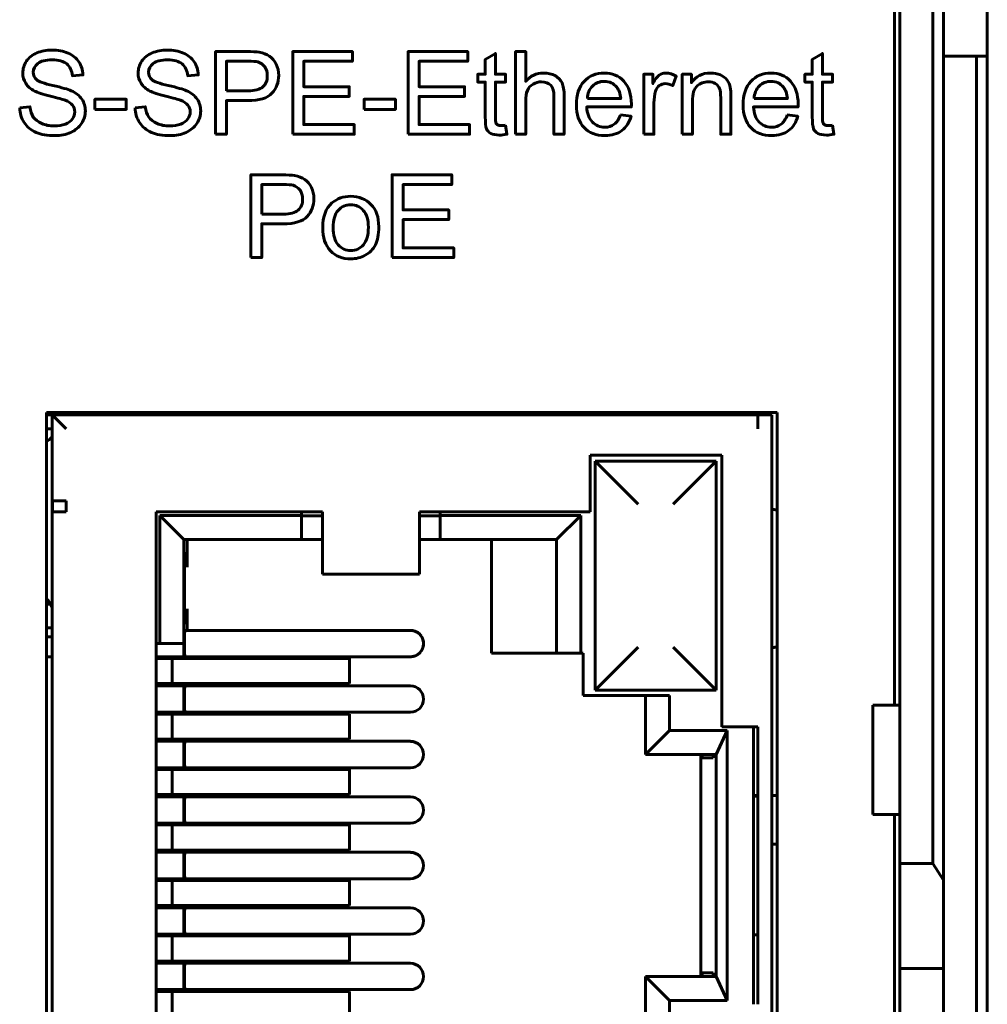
# Model space of a CAD drawing. Header units: millimetres. Extents: x -14 to 16, y -52 to 56.
# Tile 7 of 9: x -2 to 16, y 11 to 29. Entities that reach past the tile are written whole.
import ezdxf

# ---------------------------------------------------------------- set-up
doc = ezdxf.new("R2010")
doc.units = ezdxf.units.MM
doc.linetypes.add('K5LT_BASIC', pattern=[0])

msp = doc.modelspace()

# ---------------------------------------------------------------- linework, layer by layer
at = {"color": 150, "linetype": 'K5LT_BASIC', "lineweight": 60, "true_color": 0x0080ff}
for p, q in [((13.81, 16.453), (13.81, 38.853)), ((13.91, 16.453), (13.91, 33.774)), ((14.51, 33.774), (14.51, 13.553)), ((14.71, 13.245), (14.71, 33.518)), ((15.51, 28.334), (15.51, 33.454)), ((14.71, 28.334), (15.31, 28.334)), ((15.31, 28.334), (15.31, -24.227)), ((15.51, 28.334), (15.31, 28.334)), ((15.51, 28.334), (15.51, -24.227)), ((-1.726, 21.811), (-1.726, 5.101)), ((11.657, 21.811), (-1.726, 21.811)), ((-1.622, 21.769), (-1.726, 21.769)), ((-1.622, 21.515), (-1.622, 21.769)), ((-1.622, 21.769), (11.304, 21.769)), ((-1.622, 21.769), (-1.368, 21.515)), ((11.304, 21.515), (11.304, 21.769)), ((11.307, 21.515), (11.307, 21.769)), ((11.307, 21.769), (11.561, 21.769)), ((11.561, 21.769), (11.561, 5.259)), ((11.657, 5.101), (11.657, 21.811)), ((-1.726, 21.515), (-1.622, 21.515)), ((-1.622, 19.991), (-1.622, 21.515)), ((11.307, 21.515), (11.304, 21.515)), ((8.233, 21.033), (8.233, 19.991)), ((10.646, 21.033), (8.233, 21.033)), ((8.327, 20.922), (8.327, 16.725)), ((9.115, 20.134), (8.327, 20.922)), ((10.54, 20.922), (8.327, 20.922)), ((10.54, 20.922), (9.752, 20.134)), ((10.54, 16.725), (10.54, 20.922)), ((10.646, 16.054), (10.646, 21.033)), ((-1.368, 20.195), (-1.617, 20.195)), ((-1.617, 20.195), (-1.617, 19.991)), ((-1.368, 19.991), (-1.368, 20.195)), ((-1.622, 7.037), (-1.622, 19.991)), ((-1.617, 19.991), (-1.368, 19.991)), ((3.331, 19.991), (0.283, 19.991)), ((0.283, 19.991), (0.283, 7.037)), ((0.347, 19.925), (0.347, 17.58)), ((0.347, 19.925), (0.787, 19.485)), ((2.946, 19.925), (0.347, 19.925)), ((2.946, 19.925), (2.946, 19.991)), ((2.946, 19.485), (2.946, 19.925)), ((2.946, 19.917), (3.331, 19.917)), ((3.331, 19.737), (3.331, 19.991)), ((5.109, 19.991), (5.109, 19.737)), ((8.233, 19.991), (5.109, 19.991)), ((5.109, 19.917), (5.486, 19.917)), ((5.486, 19.991), (5.486, 19.925)), ((5.486, 19.925), (5.486, 19.485)), ((8.06, 19.925), (5.486, 19.925)), ((8.06, 19.925), (7.62, 19.485)), ((8.06, 17.403), (8.06, 19.925)), ((3.331, 19.485), (3.331, 19.737)), ((5.109, 19.737), (5.109, 19.485)), ((0.787, 19.485), (0.787, 17.58)), ((2.946, 19.485), (0.787, 19.485)), ((0.849, 19.485), (0.849, 18.977)), ((2.946, 19.485), (3.331, 19.485)), ((3.331, 18.85), (3.331, 19.485)), ((5.109, 19.485), (5.486, 19.485)), ((5.109, 19.485), (5.109, 18.85)), ((7.62, 19.485), (5.486, 19.485)), ((6.426, 19.485), (6.426, 17.403)), ((7.62, 17.403), (7.62, 19.485)), ((0.841, 19.231), (0.81, 19.231)), ((0.801, 18.977), (0.801, 18.215)), ((3.331, 18.85), (5.109, 18.85)), ((-1.726, 18.299), (-1.648, 18.299)), ((0.849, 18.215), (0.849, 17.822)), ((-1.726, 17.869), (-1.622, 17.869)), ((0.81, 17.961), (0.841, 17.961)), ((-1.622, 17.703), (-1.726, 17.703)), ((4.928, 17.822), (0.81, 17.822)), ((4.94, 17.822), (4.928, 17.822)), ((0.283, 17.58), (0.347, 17.58)), ((0.787, 17.58), (0.347, 17.58)), ((0.787, 17.579), (0.787, 17.58)), ((0.787, 17.457), (0.787, 17.579)), ((8.327, 16.725), (9.115, 17.513)), ((10.54, 16.725), (9.752, 17.513)), ((-1.726, 17.339), (-1.622, 17.339)), ((0.787, 17.339), (0.283, 17.339)), ((0.362, 17.339), (0.362, 17.306)), ((0.4, 17.306), (0.4, 17.339)), ((0.787, 17.339), (0.787, 17.457)), ((0.787, 17.306), (0.787, 17.339)), ((0.81, 17.339), (4.928, 17.339)), ((0.849, 17.339), (0.849, 17.306)), ((4.928, 17.339), (4.94, 17.339)), ((6.426, 17.403), (7.239, 17.403)), ((7.239, 17.403), (7.62, 17.403)), ((7.62, 17.403), (8.06, 17.403)), ((8.06, 17.403), (8.103, 17.403)), ((8.103, 17.403), (8.103, 16.628)), ((0.283, 17.306), (0.577, 17.306)), ((0.577, 17.306), (3.827, 17.306)), ((0.577, 16.846), (0.577, 17.306)), ((3.827, 16.846), (3.827, 17.306)), ((0.577, 16.846), (0.283, 16.846)), ((0.787, 16.806), (0.283, 16.806)), ((0.362, 16.846), (0.362, 16.806)), ((0.4, 16.806), (0.4, 16.846)), ((3.827, 16.846), (0.577, 16.846)), ((0.787, 16.806), (0.787, 16.846)), ((0.787, 16.806), (0.787, 16.688)), ((4.928, 16.806), (0.81, 16.806)), ((0.849, 16.846), (0.849, 16.806)), ((4.94, 16.806), (4.928, 16.806)), ((0.787, 16.688), (0.787, 16.565)), ((9.686, 16.628), (8.103, 16.628)), ((8.327, 16.725), (10.54, 16.725)), ((9.246, 15.548), (9.246, 16.628)), ((9.686, 15.988), (9.686, 16.628)), ((0.787, 16.565), (0.787, 16.563)), ((0.787, 16.563), (0.787, 16.441)), ((0.787, 16.323), (0.787, 16.441)), ((13.41, 14.453), (13.41, 16.453)), ((13.91, 16.453), (13.41, 16.453)), ((13.91, 14.453), (13.91, 16.453)), ((0.787, 16.323), (0.283, 16.323)), ((0.283, 16.29), (0.577, 16.29)), ((0.362, 16.323), (0.362, 16.29)), ((0.4, 16.29), (0.4, 16.323)), ((0.577, 15.83), (0.577, 16.29)), ((0.577, 16.29), (3.827, 16.29)), ((0.787, 16.29), (0.787, 16.323)), ((0.81, 16.323), (4.928, 16.323)), ((0.849, 16.323), (0.849, 16.29)), ((3.827, 15.83), (3.827, 16.29)), ((4.928, 16.323), (4.94, 16.323)), ((11.307, 16.054), (10.646, 16.054)), ((11.227, 16.054), (11.227, 10.974)), ((11.307, 10.974), (11.307, 16.054)), ((9.686, 15.988), (9.246, 15.548)), ((10.744, 15.988), (9.686, 15.988)), ((10.744, 15.988), (10.54, 15.548)), ((10.744, 11.044), (10.744, 15.988)), ((0.577, 15.83), (0.283, 15.83)), ((0.787, 15.79), (0.283, 15.79)), ((0.362, 15.83), (0.362, 15.79)), ((0.4, 15.79), (0.4, 15.83)), ((3.827, 15.83), (0.577, 15.83)), ((0.787, 15.79), (0.787, 15.83)), ((0.787, 15.672), (0.787, 15.79)), ((4.928, 15.79), (0.81, 15.79)), ((0.849, 15.83), (0.849, 15.79)), ((4.94, 15.79), (4.928, 15.79)), ((0.787, 15.549), (0.787, 15.672)), ((0.787, 15.547), (0.787, 15.549)), ((0.787, 15.425), (0.787, 15.547)), ((10.54, 15.548), (9.246, 15.548)), ((10.262, 11.484), (10.262, 15.548)), ((10.285, 15.548), (10.285, 15.485)), ((10.487, 15.485), (10.487, 15.548)), ((10.54, 11.484), (10.54, 15.548)), ((0.787, 15.307), (0.787, 15.425)), ((10.487, 15.485), (10.285, 15.485)), ((0.787, 15.307), (0.283, 15.307)), ((0.283, 15.274), (0.577, 15.274)), ((0.362, 15.307), (0.362, 15.274)), ((0.4, 15.274), (0.4, 15.307)), ((0.577, 15.274), (3.827, 15.274)), ((0.577, 14.814), (0.577, 15.274)), ((0.787, 15.274), (0.787, 15.307)), ((0.81, 15.307), (4.928, 15.307)), ((0.849, 15.307), (0.849, 15.274)), ((3.827, 14.814), (3.827, 15.274)), ((4.928, 15.307), (4.94, 15.307)), ((0.577, 14.814), (0.283, 14.814)), ((0.362, 14.814), (0.362, 14.774)), ((0.4, 14.774), (0.4, 14.814)), ((3.827, 14.814), (0.577, 14.814)), ((0.787, 14.774), (0.787, 14.814)), ((0.849, 14.814), (0.849, 14.774)), ((11.227, 14.795), (11.307, 14.795)), ((11.561, 14.799), (11.657, 14.8)), ((0.787, 14.774), (0.283, 14.774)), ((0.787, 14.774), (0.787, 14.656)), ((0.787, 14.656), (0.787, 14.533)), ((4.928, 14.774), (0.81, 14.774)), ((4.94, 14.774), (4.928, 14.774)), ((11.227, 14.784), (11.307, 14.784)), ((0.787, 14.533), (0.787, 14.531)), ((0.787, 14.531), (0.787, 14.409)), ((13.41, 14.453), (13.91, 14.453)), ((13.81, -10.347), (13.81, 14.453)), ((13.91, 13.553), (13.91, 14.453)), ((0.787, 14.291), (0.283, 14.291)), ((0.283, 14.258), (0.577, 14.258)), ((0.362, 14.291), (0.362, 14.258)), ((0.4, 14.258), (0.4, 14.291)), ((0.577, 13.798), (0.577, 14.258)), ((0.577, 14.258), (3.827, 14.258)), ((0.787, 14.409), (0.787, 14.291)), ((0.787, 14.258), (0.787, 14.291)), ((0.81, 14.291), (4.928, 14.291)), ((0.849, 14.291), (0.849, 14.258)), ((3.827, 13.798), (3.827, 14.258)), ((4.928, 14.291), (4.94, 14.291)), ((11.561, 13.908), (11.657, 13.909)), ((0.577, 13.798), (0.283, 13.798)), ((0.787, 13.758), (0.283, 13.758)), ((0.362, 13.798), (0.362, 13.758)), ((0.4, 13.758), (0.4, 13.798)), ((3.827, 13.798), (0.577, 13.798)), ((0.787, 13.758), (0.787, 13.798)), ((0.787, 13.64), (0.787, 13.758)), ((4.928, 13.758), (0.81, 13.758)), ((0.849, 13.798), (0.849, 13.758)), ((4.94, 13.758), (4.928, 13.758)), ((0.787, 13.517), (0.787, 13.64)), ((13.91, 13.553), (13.91, 11.629)), ((14.51, 13.553), (13.91, 13.553)), ((14.71, 13.245), (14.51, 13.553)), ((0.787, 13.515), (0.787, 13.517)), ((0.787, 13.393), (0.787, 13.515)), ((0.787, 13.275), (0.787, 13.393)), ((0.283, 13.275), (0.787, 13.275)), ((0.283, 13.242), (0.577, 13.242)), ((0.362, 13.242), (0.362, 13.275)), ((0.4, 13.242), (0.4, 13.275)), ((0.577, 12.782), (0.577, 13.242)), ((0.577, 13.242), (3.827, 13.242)), ((0.787, 13.242), (0.787, 13.275)), ((0.81, 13.275), (4.928, 13.275)), ((0.849, 13.275), (0.849, 13.242)), ((3.827, 12.782), (3.827, 13.242)), ((4.928, 13.275), (4.94, 13.275)), ((14.71, 11.629), (14.71, 13.245)), ((0.577, 12.782), (0.283, 12.782)), ((0.283, 12.742), (0.787, 12.742)), ((0.362, 12.742), (0.362, 12.782)), ((0.4, 12.742), (0.4, 12.782)), ((3.827, 12.782), (0.577, 12.782)), ((0.787, 12.742), (0.787, 12.782)), ((0.787, 12.742), (0.787, 12.624)), ((0.787, 12.624), (0.787, 12.501)), ((4.928, 12.742), (0.81, 12.742)), ((0.849, 12.782), (0.849, 12.742)), ((4.94, 12.742), (4.928, 12.742)), ((0.787, 12.501), (0.787, 12.499)), ((0.787, 12.499), (0.787, 12.377)), ((0.787, 12.377), (0.787, 12.259)), ((0.283, 12.259), (0.787, 12.259)), ((0.283, 12.226), (0.577, 12.226)), ((0.362, 12.226), (0.362, 12.259)), ((0.4, 12.226), (0.4, 12.259)), ((0.577, 12.226), (3.827, 12.226)), ((0.577, 11.766), (0.577, 12.226)), ((0.787, 12.226), (0.787, 12.259)), ((0.81, 12.259), (4.928, 12.259)), ((0.849, 12.259), (0.849, 12.226)), ((3.827, 11.766), (3.827, 12.226)), ((4.928, 12.259), (4.94, 12.259)), ((11.307, 12.244), (11.227, 12.244)), ((0.577, 11.766), (0.283, 11.766)), ((0.283, 11.726), (0.787, 11.726)), ((0.362, 11.726), (0.362, 11.766)), ((0.4, 11.726), (0.4, 11.766)), ((3.827, 11.766), (0.577, 11.766)), ((0.787, 11.726), (0.787, 11.766)), ((0.787, 11.608), (0.787, 11.726)), ((4.928, 11.726), (0.81, 11.726)), ((0.849, 11.766), (0.849, 11.726)), ((4.94, 11.726), (4.928, 11.726)), ((0.787, 11.485), (0.787, 11.608)), ((10.285, 11.548), (10.285, 11.484)), ((10.285, 11.548), (10.487, 11.548)), ((10.487, 11.484), (10.487, 11.548)), ((13.91, 11.629), (13.91, -7.522)), ((14.71, 11.629), (13.91, 11.629)), ((14.71, -7.522), (14.71, 11.629)), ((0.787, 11.483), (0.787, 11.485)), ((0.787, 11.361), (0.787, 11.483)), ((0.787, 11.243), (0.787, 11.361)), ((9.686, 11.044), (9.246, 11.484)), ((9.246, 10.405), (9.246, 11.484)), ((9.246, 11.484), (10.54, 11.484)), ((10.744, 11.044), (10.54, 11.484)), ((0.283, 11.243), (0.787, 11.243)), ((0.283, 11.21), (0.577, 11.21)), ((0.362, 11.21), (0.362, 11.243)), ((0.4, 11.21), (0.4, 11.243)), ((0.577, 11.21), (3.827, 11.21)), ((0.577, 10.75), (0.577, 11.21)), ((0.787, 11.21), (0.787, 11.243)), ((0.81, 11.243), (4.928, 11.243)), ((0.849, 11.243), (0.849, 11.21)), ((3.827, 10.75), (3.827, 11.21)), ((4.928, 11.243), (4.94, 11.243)), ((9.686, 10.405), (9.686, 11.044)), ((9.686, 11.044), (10.744, 11.044))]:
    msp.add_line(p, q, dxfattribs=at)
for centre, radius, start, end in [((-1.905, 21.619), 0.381, 298.0581, 318.014), ((-1.981, 18.114), 0.381, 19.3854, 47.905), ((-1.981, 18.114), 0.381, 19.3854, 47.905), ((4.94, 17.58), 0.241, 270, 90), ((4.94, 16.564), 0.241, 270, 90), ((4.94, 15.548), 0.241, 270, 90), ((4.94, 14.532), 0.241, 270, 90), ((4.94, 13.516), 0.241, 270, 90), ((4.94, 12.5), 0.241, 270, 90), ((4.94, 11.484), 0.241, 270, 90)]:
    msp.add_arc(centre, radius, start, end, dxfattribs=at)
for centre in [(0.81, 17.58), (0.81, 16.564), (0.81, 15.548), (0.81, 14.532), (0.81, 13.516), (0.81, 12.5), (0.81, 11.484)]:
    msp.add_ellipse(centre, major_axis=(0, -0.241), ratio=0.034921, start_param=3.141593, end_param=6.283185, dxfattribs=at)
for points, degree, knots in [([(-2.218, 27.393), (-2.218, 27.393), (-2.03, 27.41), (-2.03, 27.41), (-2.021, 27.334), (-2, 27.271), (-1.968, 27.222), (-1.935, 27.173), (-1.884, 27.134), (-1.815, 27.104), (-1.747, 27.074), (-1.669, 27.058), (-1.583, 27.058), (-1.507, 27.058), (-1.44, 27.07), (-1.381, 27.093), (-1.323, 27.116), (-1.279, 27.147), (-1.251, 27.187), (-1.222, 27.227), (-1.208, 27.27), (-1.208, 27.317), (-1.208, 27.364), (-1.222, 27.405), (-1.249, 27.441), (-1.276, 27.476), (-1.322, 27.506), (-1.385, 27.53), (-1.426, 27.546), (-1.516, 27.57), (-1.655, 27.604), (-1.794, 27.637), (-1.891, 27.669), (-1.947, 27.698), (-2.019, 27.736), (-2.073, 27.784), (-2.108, 27.84), (-2.143, 27.896), (-2.161, 27.959), (-2.161, 28.029), (-2.161, 28.105), (-2.139, 28.177), (-2.096, 28.243), (-2.052, 28.31), (-1.989, 28.36), (-1.906, 28.395), (-1.823, 28.43), (-1.73, 28.447), (-1.628, 28.447), (-1.516, 28.447), (-1.417, 28.429), (-1.332, 28.393), (-1.246, 28.357), (-1.18, 28.303), (-1.134, 28.233), (-1.088, 28.163), (-1.063, 28.083), (-1.06, 27.994), (-1.06, 27.994), (-1.252, 27.979), (-1.252, 27.979), (-1.262, 28.075), (-1.297, 28.147), (-1.357, 28.196), (-1.416, 28.245), (-1.504, 28.269), (-1.621, 28.269), (-1.742, 28.269), (-1.83, 28.247), (-1.886, 28.202), (-1.941, 28.158), (-1.969, 28.104), (-1.969, 28.042), (-1.969, 27.987), (-1.949, 27.942), (-1.91, 27.907), (-1.871, 27.872), (-1.771, 27.836), (-1.608, 27.799), (-1.445, 27.762), (-1.334, 27.73), (-1.273, 27.703), (-1.185, 27.662), (-1.12, 27.611), (-1.078, 27.548), (-1.036, 27.486), (-1.015, 27.415), (-1.015, 27.334), (-1.015, 27.253), (-1.038, 27.177), (-1.085, 27.106), (-1.131, 27.035), (-1.197, 26.979), (-1.369, 26.9), (-1.466, 26.881), (-1.574, 26.881), (-1.711, 26.881), (-1.825, 26.901), (-1.918, 26.941), (-2.01, 26.98), (-2.082, 27.04), (-2.135, 27.121), (-2.188, 27.201), (-2.215, 27.292), (-2.218, 27.393)], 3, [0, 0, 0, 0, 0.028571, 0.028571, 0.028571, 0.057143, 0.057143, 0.057143, 0.085714, 0.085714, 0.085714, 0.114286, 0.114286, 0.114286, 0.142857, 0.142857, 0.142857, 0.171429, 0.171429, 0.171429, 0.2, 0.2, 0.2, 0.228571, 0.228571, 0.228571, 0.257143, 0.257143, 0.257143, 0.285714, 0.285714, 0.285714, 0.314286, 0.314286, 0.314286, 0.342857, 0.342857, 0.342857, 0.371429, 0.371429, 0.371429, 0.4, 0.4, 0.4, 0.428571, 0.428571, 0.428571, 0.457143, 0.457143, 0.457143, 0.485714, 0.485714, 0.485714, 0.514286, 0.514286, 0.514286, 0.542857, 0.542857, 0.542857, 0.571429, 0.571429, 0.571429, 0.6, 0.6, 0.6, 0.628571, 0.628571, 0.628571, 0.657143, 0.657143, 0.657143, 0.685714, 0.685714, 0.685714, 0.714286, 0.714286, 0.714286, 0.742857, 0.742857, 0.742857, 0.771429, 0.771429, 0.771429, 0.8, 0.8, 0.8, 0.828571, 0.828571, 0.828571, 0.857143, 0.857143, 0.857143, 0.885714, 0.885714, 0.914286, 0.914286, 0.914286, 0.942857, 0.942857, 0.942857, 0.971429, 0.971429, 0.971429, 1, 1, 1, 1]), ([(-0.105, 27.393), (-0.105, 27.393), (0.084, 27.41), (0.084, 27.41), (0.092, 27.334), (0.113, 27.271), (0.146, 27.222), (0.179, 27.173), (0.229, 27.134), (0.298, 27.104), (0.367, 27.074), (0.444, 27.058), (0.53, 27.058), (0.607, 27.058), (0.674, 27.07), (0.732, 27.093), (0.791, 27.116), (0.834, 27.147), (0.863, 27.187), (0.891, 27.227), (0.906, 27.27), (0.906, 27.317), (0.906, 27.364), (0.892, 27.405), (0.864, 27.441), (0.837, 27.476), (0.791, 27.506), (0.728, 27.53), (0.688, 27.546), (0.598, 27.57), (0.459, 27.604), (0.319, 27.637), (0.222, 27.669), (0.167, 27.698), (0.094, 27.736), (0.041, 27.784), (0.006, 27.84), (-0.03, 27.896), (-0.048, 27.959), (-0.048, 28.029), (-0.048, 28.105), (-0.026, 28.177), (0.018, 28.243), (0.061, 28.31), (0.124, 28.36), (0.207, 28.395), (0.291, 28.43), (0.383, 28.447), (0.485, 28.447), (0.597, 28.447), (0.696, 28.429), (0.782, 28.393), (0.867, 28.357), (0.933, 28.303), (0.979, 28.233), (1.025, 28.163), (1.05, 28.083), (1.054, 27.994), (1.054, 27.994), (0.861, 27.979), (0.861, 27.979), (0.851, 28.075), (0.816, 28.147), (0.757, 28.196), (0.697, 28.245), (0.609, 28.269), (0.493, 28.269), (0.372, 28.269), (0.283, 28.247), (0.228, 28.202), (0.173, 28.158), (0.145, 28.104), (0.145, 28.042), (0.145, 27.987), (0.165, 27.942), (0.204, 27.907), (0.242, 27.872), (0.343, 27.836), (0.505, 27.799), (0.668, 27.762), (0.78, 27.73), (0.84, 27.703), (0.928, 27.662), (0.993, 27.611), (1.035, 27.548), (1.077, 27.486), (1.098, 27.415), (1.098, 27.334), (1.098, 27.253), (1.075, 27.177), (1.029, 27.106), (0.983, 27.035), (0.917, 26.979), (0.831, 26.94), (0.744, 26.9), (0.647, 26.881), (0.539, 26.881), (0.403, 26.881), (0.288, 26.901), (0.196, 26.941), (0.103, 26.98), (0.031, 27.04), (-0.021, 27.121), (-0.074, 27.201), (-0.102, 27.292), (-0.105, 27.393)], 3, [0, 0, 0, 0, 0.028571, 0.028571, 0.028571, 0.057143, 0.057143, 0.057143, 0.085714, 0.085714, 0.085714, 0.114286, 0.114286, 0.114286, 0.142857, 0.142857, 0.142857, 0.171429, 0.171429, 0.171429, 0.2, 0.2, 0.2, 0.228571, 0.228571, 0.228571, 0.257143, 0.257143, 0.257143, 0.285714, 0.285714, 0.285714, 0.314286, 0.314286, 0.314286, 0.342857, 0.342857, 0.342857, 0.371429, 0.371429, 0.371429, 0.4, 0.4, 0.4, 0.428571, 0.428571, 0.428571, 0.457143, 0.457143, 0.457143, 0.485714, 0.485714, 0.485714, 0.514286, 0.514286, 0.514286, 0.542857, 0.542857, 0.542857, 0.571429, 0.571429, 0.571429, 0.6, 0.6, 0.6, 0.628571, 0.628571, 0.628571, 0.657143, 0.657143, 0.657143, 0.685714, 0.685714, 0.685714, 0.714286, 0.714286, 0.714286, 0.742857, 0.742857, 0.742857, 0.771429, 0.771429, 0.771429, 0.8, 0.8, 0.8, 0.828571, 0.828571, 0.828571, 0.857143, 0.857143, 0.857143, 0.885714, 0.885714, 0.885714, 0.914286, 0.914286, 0.914286, 0.942857, 0.942857, 0.942857, 0.971429, 0.971429, 0.971429, 1, 1, 1, 1]), ([(1.371, 26.906), (1.371, 26.906), (1.371, 28.422), (1.371, 28.422), (1.942, 28.422), (1.942, 28.422), (2.042, 28.422), (2.119, 28.417), (2.172, 28.407), (2.247, 28.395), (2.309, 28.371), (2.359, 28.336), (2.41, 28.302), (2.45, 28.253), (2.481, 28.19), (2.511, 28.128), (2.527, 28.059), (2.527, 27.984), (2.527, 27.856), (2.486, 27.747), (2.404, 27.658), (2.322, 27.568), (2.174, 27.524), (1.959, 27.524), (1.959, 27.524), (1.571, 27.524), (1.571, 27.524), (1.571, 26.906), (1.571, 26.906), (1.371, 26.906), (1.371, 26.906)], 3, [0, 0, 0, 0, 0.090909, 0.090909, 0.181818, 0.181818, 0.181818, 0.272727, 0.272727, 0.272727, 0.363636, 0.363636, 0.363636, 0.454545, 0.454545, 0.454545, 0.545455, 0.545455, 0.545455, 0.636364, 0.636364, 0.636364, 0.727273, 0.727273, 0.727273, 0.818182, 0.818182, 0.909091, 0.909091, 1, 1, 1, 1]), ([(2.784, 26.906), (2.784, 26.906), (2.784, 28.422), (2.784, 28.422), (3.877, 28.422), (3.877, 28.422), (3.877, 28.244), (3.877, 28.244), (2.985, 28.244), (2.985, 28.244), (2.985, 27.778), (2.985, 27.778), (3.82, 27.778), (3.82, 27.778), (3.82, 27.6), (3.82, 27.6), (2.985, 27.6), (2.985, 27.6), (2.985, 27.084), (2.985, 27.084), (3.913, 27.084), (3.913, 27.084), (3.913, 26.906), (3.913, 26.906), (2.784, 26.906), (2.784, 26.906)], 3, [0, 0, 0, 0, 0.083333, 0.083333, 0.166667, 0.166667, 0.25, 0.25, 0.333333, 0.333333, 0.416667, 0.416667, 0.5, 0.5, 0.583333, 0.583333, 0.666667, 0.666667, 0.75, 0.75, 0.833333, 0.833333, 0.916667, 0.916667, 1, 1, 1, 1]), ([(4.898, 26.906), (4.898, 26.906), (4.898, 28.422), (4.898, 28.422), (5.99, 28.422), (5.99, 28.422), (5.99, 28.244), (5.99, 28.244), (5.099, 28.244), (5.099, 28.244), (5.099, 27.778), (5.099, 27.778), (5.933, 27.778), (5.933, 27.778), (5.933, 27.6), (5.933, 27.6), (5.099, 27.6), (5.099, 27.6), (5.099, 27.084), (5.099, 27.084), (6.026, 27.084), (6.026, 27.084), (6.026, 26.906), (6.026, 26.906), (4.898, 26.906), (4.898, 26.906)], 3, [0, 0, 0, 0, 0.083333, 0.083333, 0.166667, 0.166667, 0.25, 0.25, 0.333333, 0.333333, 0.416667, 0.416667, 0.5, 0.5, 0.583333, 0.583333, 0.666667, 0.666667, 0.75, 0.75, 0.833333, 0.833333, 0.916667, 0.916667, 1, 1, 1, 1]), ([(6.684, 27.072), (6.684, 27.072), (6.709, 26.908), (6.709, 26.908), (6.657, 26.897), (6.61, 26.891), (6.569, 26.891), (6.502, 26.891), (6.45, 26.902), (6.412, 26.923), (6.375, 26.945), (6.349, 26.973), (6.334, 27.008), (6.319, 27.042), (6.312, 27.116), (6.312, 27.228), (6.312, 27.228), (6.312, 27.861), (6.312, 27.861), (6.174, 27.861), (6.174, 27.861), (6.174, 28.005), (6.174, 28.005), (6.312, 28.005), (6.312, 28.005), (6.312, 28.276), (6.312, 28.276), (6.498, 28.388), (6.498, 28.388), (6.498, 28.005), (6.498, 28.005), (6.684, 28.005), (6.684, 28.005), (6.684, 27.861), (6.684, 27.861), (6.498, 27.861), (6.498, 27.861), (6.498, 27.217), (6.498, 27.217), (6.498, 27.164), (6.501, 27.13), (6.507, 27.114), (6.514, 27.099), (6.524, 27.087), (6.539, 27.078), (6.554, 27.069), (6.575, 27.065), (6.603, 27.065), (6.623, 27.065), (6.65, 27.067), (6.684, 27.072)], 3, [0, 0, 0, 0, 0.05, 0.05, 0.05, 0.1, 0.1, 0.1, 0.15, 0.15, 0.15, 0.2, 0.2, 0.2, 0.25, 0.25, 0.25, 0.3, 0.3, 0.35, 0.35, 0.4, 0.4, 0.45, 0.45, 0.5, 0.5, 0.55, 0.55, 0.6, 0.6, 0.65, 0.65, 0.7, 0.7, 0.75, 0.75, 0.8, 0.8, 0.8, 0.85, 0.85, 0.85, 0.9, 0.9, 0.9, 0.95, 0.95, 0.95, 1, 1, 1, 1]), ([(6.867, 26.906), (6.867, 26.906), (6.867, 28.422), (6.867, 28.422), (7.053, 28.422), (7.053, 28.422), (7.053, 27.876), (7.053, 27.876), (7.139, 27.977), (7.248, 28.028), (7.38, 28.028), (7.461, 28.028), (7.531, 28.012), (7.591, 27.98), (7.65, 27.948), (7.693, 27.904), (7.719, 27.847), (7.744, 27.791), (7.757, 27.709), (7.757, 27.601), (7.757, 27.601), (7.757, 26.906), (7.757, 26.906), (7.571, 26.906), (7.571, 26.906), (7.571, 27.601), (7.571, 27.601), (7.571, 27.693), (7.551, 27.761), (7.511, 27.803), (7.471, 27.846), (7.414, 27.867), (7.341, 27.867), (7.287, 27.867), (7.235, 27.853), (7.187, 27.824), (7.139, 27.796), (7.105, 27.757), (7.084, 27.708), (7.063, 27.659), (7.053, 27.592), (7.053, 27.506), (7.053, 27.506), (7.053, 26.906), (7.053, 26.906), (6.867, 26.906), (6.867, 26.906)], 3, [0, 0, 0, 0, 0.058824, 0.058824, 0.117647, 0.117647, 0.176471, 0.176471, 0.176471, 0.235294, 0.235294, 0.235294, 0.294118, 0.294118, 0.294118, 0.352941, 0.352941, 0.352941, 0.411765, 0.411765, 0.411765, 0.470588, 0.470588, 0.529412, 0.529412, 0.588235, 0.588235, 0.588235, 0.647059, 0.647059, 0.647059, 0.705882, 0.705882, 0.705882, 0.764706, 0.764706, 0.764706, 0.823529, 0.823529, 0.823529, 0.882353, 0.882353, 0.882353, 0.941176, 0.941176, 1, 1, 1, 1]), ([(12.676, 27.072), (12.676, 27.072), (12.701, 26.908), (12.701, 26.908), (12.649, 26.897), (12.603, 26.891), (12.562, 26.891), (12.494, 26.891), (12.442, 26.902), (12.405, 26.923), (12.368, 26.945), (12.342, 26.973), (12.327, 27.008), (12.312, 27.042), (12.304, 27.116), (12.304, 27.228), (12.304, 27.228), (12.304, 27.861), (12.304, 27.861), (12.167, 27.861), (12.167, 27.861), (12.167, 28.005), (12.167, 28.005), (12.304, 28.005), (12.304, 28.005), (12.304, 28.276), (12.304, 28.276), (12.49, 28.388), (12.49, 28.388), (12.49, 28.005), (12.49, 28.005), (12.676, 28.005), (12.676, 28.005), (12.676, 27.861), (12.676, 27.861), (12.49, 27.861), (12.49, 27.861), (12.49, 27.217), (12.49, 27.217), (12.49, 27.164), (12.493, 27.13), (12.5, 27.114), (12.506, 27.099), (12.517, 27.087), (12.532, 27.078), (12.547, 27.069), (12.568, 27.065), (12.595, 27.065), (12.616, 27.065), (12.643, 27.067), (12.676, 27.072)], 3, [0, 0, 0, 0, 0.05, 0.05, 0.05, 0.1, 0.1, 0.1, 0.15, 0.15, 0.15, 0.2, 0.2, 0.2, 0.25, 0.25, 0.25, 0.3, 0.3, 0.35, 0.35, 0.4, 0.4, 0.45, 0.45, 0.5, 0.5, 0.55, 0.55, 0.6, 0.6, 0.65, 0.65, 0.7, 0.7, 0.75, 0.75, 0.8, 0.8, 0.8, 0.85, 0.85, 0.85, 0.9, 0.9, 0.9, 0.95, 0.95, 0.95, 1, 1, 1, 1]), ([(1.571, 27.702), (1.571, 27.702), (1.962, 27.702), (1.962, 27.702), (2.092, 27.702), (2.183, 27.726), (2.238, 27.774), (2.292, 27.822), (2.319, 27.89), (2.319, 27.978), (2.319, 28.041), (2.304, 28.096), (2.272, 28.141), (2.24, 28.186), (2.197, 28.216), (2.145, 28.23), (2.111, 28.239), (2.049, 28.244), (1.958, 28.244), (1.958, 28.244), (1.571, 28.244), (1.571, 28.244), (1.571, 27.702), (1.571, 27.702)], 3, [0, 0, 0, 0, 0.125, 0.125, 0.125, 0.25, 0.25, 0.25, 0.375, 0.375, 0.375, 0.5, 0.5, 0.5, 0.625, 0.625, 0.625, 0.75, 0.75, 0.75, 0.875, 0.875, 1, 1, 1, 1]), ([(8.791, 27.262), (8.791, 27.262), (8.983, 27.236), (8.983, 27.236), (8.953, 27.124), (8.897, 27.037), (8.734, 26.914), (8.629, 26.883), (8.502, 26.883), (8.342, 26.883), (8.215, 26.932), (8.122, 27.031), (8.028, 27.129), (7.981, 27.268), (7.981, 27.446), (7.981, 27.63), (8.028, 27.773), (8.123, 27.875), (8.218, 27.977), (8.341, 28.028), (8.492, 28.028), (8.638, 28.028), (8.758, 27.978), (8.85, 27.878), (8.943, 27.778), (8.989, 27.638), (8.989, 27.457), (8.989, 27.446), (8.989, 27.429), (8.988, 27.408), (8.988, 27.408), (8.171, 27.408), (8.171, 27.408), (8.178, 27.287), (8.212, 27.195), (8.274, 27.131), (8.335, 27.067), (8.411, 27.035), (8.502, 27.035), (8.57, 27.035), (8.628, 27.053), (8.676, 27.089), (8.724, 27.125), (8.762, 27.183), (8.791, 27.262)], 3, [0, 0, 0, 0, 0.066667, 0.066667, 0.066667, 0.133333, 0.133333, 0.2, 0.2, 0.2, 0.266667, 0.266667, 0.266667, 0.333333, 0.333333, 0.333333, 0.4, 0.4, 0.4, 0.466667, 0.466667, 0.466667, 0.533333, 0.533333, 0.533333, 0.6, 0.6, 0.6, 0.666667, 0.666667, 0.666667, 0.733333, 0.733333, 0.733333, 0.8, 0.8, 0.8, 0.866667, 0.866667, 0.866667, 0.933333, 0.933333, 0.933333, 1, 1, 1, 1]), ([(9.216, 26.906), (9.216, 26.906), (9.216, 28.005), (9.216, 28.005), (9.383, 28.005), (9.383, 28.005), (9.383, 27.836), (9.383, 27.836), (9.425, 27.914), (9.465, 27.966), (9.501, 27.99), (9.537, 28.015), (9.577, 28.028), (9.62, 28.028), (9.683, 28.028), (9.747, 28.008), (9.812, 27.969), (9.812, 27.969), (9.746, 27.797), (9.746, 27.797), (9.7, 27.822), (9.655, 27.835), (9.61, 27.835), (9.57, 27.835), (9.533, 27.823), (9.501, 27.798), (9.469, 27.774), (9.447, 27.74), (9.433, 27.697), (9.412, 27.631), (9.402, 27.559), (9.402, 27.48), (9.402, 27.48), (9.402, 26.906), (9.402, 26.906), (9.216, 26.906), (9.216, 26.906)], 3, [0, 0, 0, 0, 0.076923, 0.076923, 0.153846, 0.153846, 0.230769, 0.230769, 0.230769, 0.307692, 0.307692, 0.307692, 0.384615, 0.384615, 0.384615, 0.461538, 0.461538, 0.461538, 0.538462, 0.538462, 0.538462, 0.615385, 0.615385, 0.615385, 0.692308, 0.692308, 0.692308, 0.769231, 0.769231, 0.769231, 0.846154, 0.846154, 0.846154, 0.923077, 0.923077, 1, 1, 1, 1]), ([(9.922, 26.906), (9.922, 26.906), (9.922, 28.005), (9.922, 28.005), (10.089, 28.005), (10.089, 28.005), (10.089, 27.849), (10.089, 27.849), (10.169, 27.968), (10.285, 28.028), (10.437, 28.028), (10.503, 28.028), (10.564, 28.016), (10.619, 27.992), (10.674, 27.969), (10.716, 27.937), (10.743, 27.899), (10.771, 27.86), (10.79, 27.814), (10.801, 27.761), (10.808, 27.727), (10.811, 27.667), (10.811, 27.58), (10.811, 27.58), (10.811, 26.906), (10.811, 26.906), (10.626, 26.906), (10.626, 26.906), (10.626, 27.573), (10.626, 27.573), (10.626, 27.649), (10.618, 27.706), (10.604, 27.743), (10.59, 27.781), (10.564, 27.811), (10.527, 27.833), (10.491, 27.856), (10.447, 27.867), (10.398, 27.867), (10.319, 27.867), (10.251, 27.842), (10.194, 27.791), (10.136, 27.741), (10.108, 27.646), (10.108, 27.505), (10.108, 27.505), (10.108, 26.906), (10.108, 26.906), (9.922, 26.906), (9.922, 26.906)], 3, [0, 0, 0, 0, 0.055556, 0.055556, 0.111111, 0.111111, 0.166667, 0.166667, 0.166667, 0.222222, 0.222222, 0.222222, 0.277778, 0.277778, 0.277778, 0.333333, 0.333333, 0.333333, 0.388889, 0.388889, 0.388889, 0.444444, 0.444444, 0.444444, 0.5, 0.5, 0.555556, 0.555556, 0.611111, 0.611111, 0.611111, 0.666667, 0.666667, 0.666667, 0.722222, 0.722222, 0.722222, 0.777778, 0.777778, 0.777778, 0.833333, 0.833333, 0.833333, 0.888889, 0.888889, 0.888889, 0.944444, 0.944444, 1, 1, 1, 1]), ([(11.845, 27.262), (11.845, 27.262), (12.038, 27.236), (12.038, 27.236), (12.008, 27.124), (11.952, 27.037), (11.87, 26.975), (11.788, 26.914), (11.684, 26.883), (11.557, 26.883), (11.397, 26.883), (11.27, 26.932), (11.176, 27.031), (11.083, 27.129), (11.036, 27.268), (11.036, 27.446), (11.036, 27.63), (11.083, 27.773), (11.178, 27.875), (11.273, 27.977), (11.395, 28.028), (11.547, 28.028), (11.693, 28.028), (11.812, 27.978), (11.905, 27.878), (11.997, 27.778), (12.044, 27.638), (12.044, 27.457), (12.044, 27.446), (12.044, 27.429), (12.043, 27.408), (12.043, 27.408), (11.226, 27.408), (11.226, 27.408), (11.233, 27.287), (11.267, 27.195), (11.328, 27.131), (11.389, 27.067), (11.466, 27.035), (11.557, 27.035), (11.625, 27.035), (11.683, 27.053), (11.731, 27.089), (11.779, 27.125), (11.817, 27.183), (11.845, 27.262)], 3, [0, 0, 0, 0, 0.066667, 0.066667, 0.066667, 0.133333, 0.133333, 0.133333, 0.2, 0.2, 0.2, 0.266667, 0.266667, 0.266667, 0.333333, 0.333333, 0.333333, 0.4, 0.4, 0.4, 0.466667, 0.466667, 0.466667, 0.533333, 0.533333, 0.533333, 0.6, 0.6, 0.6, 0.666667, 0.666667, 0.666667, 0.733333, 0.733333, 0.733333, 0.8, 0.8, 0.8, 0.866667, 0.866667, 0.866667, 0.933333, 0.933333, 0.933333, 1, 1, 1, 1]), ([(8.182, 27.56), (8.182, 27.56), (8.793, 27.56), (8.793, 27.56), (8.785, 27.652), (8.761, 27.722), (8.723, 27.768), (8.664, 27.839), (8.587, 27.875), (8.493, 27.875), (8.408, 27.875), (8.336, 27.847), (8.278, 27.79), (8.22, 27.733), (8.188, 27.656), (8.182, 27.56)], 3, [0, 0, 0, 0, 0.2, 0.2, 0.2, 0.4, 0.4, 0.4, 0.6, 0.6, 0.6, 0.8, 0.8, 0.8, 1, 1, 1, 1]), ([(11.237, 27.56), (11.237, 27.56), (11.847, 27.56), (11.847, 27.56), (11.839, 27.652), (11.816, 27.722), (11.777, 27.768), (11.718, 27.839), (11.642, 27.875), (11.548, 27.875), (11.462, 27.875), (11.391, 27.847), (11.333, 27.79), (11.275, 27.733), (11.243, 27.656), (11.237, 27.56)], 3, [0, 0, 0, 0, 0.2, 0.2, 0.2, 0.4, 0.4, 0.4, 0.6, 0.6, 0.6, 0.8, 0.8, 0.8, 1, 1, 1, 1]), ([(-0.84, 27.361), (-0.84, 27.361), (-0.84, 27.547), (-0.84, 27.547), (-0.265, 27.547), (-0.265, 27.547), (-0.265, 27.361), (-0.265, 27.361), (-0.84, 27.361), (-0.84, 27.361)], 3, [0, 0, 0, 0, 0.25, 0.25, 0.5, 0.5, 0.75, 0.75, 1, 1, 1, 1]), ([(4.093, 27.361), (4.093, 27.361), (4.093, 27.547), (4.093, 27.547), (4.667, 27.547), (4.667, 27.547), (4.667, 27.361), (4.667, 27.361), (4.093, 27.361), (4.093, 27.361)], 3, [0, 0, 0, 0, 0.25, 0.25, 0.5, 0.5, 0.75, 0.75, 1, 1, 1, 1]), ([(2.017, 24.649), (2.017, 24.649), (2.017, 26.164), (2.017, 26.164), (2.588, 26.164), (2.588, 26.164), (2.689, 26.164), (2.766, 26.159), (2.819, 26.15), (2.893, 26.137), (2.955, 26.114), (3.006, 26.079), (3.056, 26.044), (3.097, 25.995), (3.127, 25.933), (3.158, 25.871), (3.173, 25.802), (3.173, 25.727), (3.173, 25.598), (3.132, 25.489), (3.05, 25.4), (2.969, 25.311), (2.82, 25.267), (2.606, 25.267), (2.606, 25.267), (2.218, 25.267), (2.218, 25.267), (2.218, 24.649), (2.218, 24.649), (2.017, 24.649), (2.017, 24.649)], 3, [0, 0, 0, 0, 0.090909, 0.090909, 0.181818, 0.181818, 0.181818, 0.272727, 0.272727, 0.272727, 0.363636, 0.363636, 0.363636, 0.454545, 0.454545, 0.454545, 0.545455, 0.545455, 0.545455, 0.636364, 0.636364, 0.636364, 0.727273, 0.727273, 0.727273, 0.818182, 0.818182, 0.909091, 0.909091, 1, 1, 1, 1]), ([(4.606, 24.649), (4.606, 24.649), (4.606, 26.164), (4.606, 26.164), (5.699, 26.164), (5.699, 26.164), (5.699, 25.986), (5.699, 25.986), (4.807, 25.986), (4.807, 25.986), (4.807, 25.521), (4.807, 25.521), (5.642, 25.521), (5.642, 25.521), (5.642, 25.343), (5.642, 25.343), (4.807, 25.343), (4.807, 25.343), (4.807, 24.826), (4.807, 24.826), (5.735, 24.826), (5.735, 24.826), (5.735, 24.649), (5.735, 24.649), (4.606, 24.649), (4.606, 24.649)], 3, [0, 0, 0, 0, 0.083333, 0.083333, 0.166667, 0.166667, 0.25, 0.25, 0.333333, 0.333333, 0.416667, 0.416667, 0.5, 0.5, 0.583333, 0.583333, 0.666667, 0.666667, 0.75, 0.75, 0.833333, 0.833333, 0.916667, 0.916667, 1, 1, 1, 1]), ([(2.218, 25.444), (2.218, 25.444), (2.609, 25.444), (2.609, 25.444), (2.739, 25.444), (2.83, 25.468), (2.885, 25.517), (2.939, 25.565), (2.966, 25.633), (2.966, 25.721), (2.966, 25.784), (2.95, 25.838), (2.918, 25.883), (2.886, 25.928), (2.844, 25.958), (2.792, 25.973), (2.758, 25.982), (2.695, 25.986), (2.605, 25.986), (2.605, 25.986), (2.218, 25.986), (2.218, 25.986), (2.218, 25.444), (2.218, 25.444)], 3, [0, 0, 0, 0, 0.125, 0.125, 0.125, 0.25, 0.25, 0.25, 0.375, 0.375, 0.375, 0.5, 0.5, 0.5, 0.625, 0.625, 0.625, 0.75, 0.75, 0.75, 0.875, 0.875, 1, 1, 1, 1]), ([(3.334, 25.198), (3.334, 25.401), (3.39, 25.551), (3.503, 25.649), (3.597, 25.73), (3.712, 25.77), (3.848, 25.77), (3.998, 25.77), (4.122, 25.721), (4.218, 25.622), (4.313, 25.524), (4.361, 25.387), (4.361, 25.213), (4.361, 25.072), (4.34, 24.961), (4.298, 24.881), (4.255, 24.8), (4.194, 24.737), (4.113, 24.692), (4.032, 24.647), (3.943, 24.625), (3.848, 24.625), (3.694, 24.625), (3.57, 24.674), (3.476, 24.773), (3.381, 24.871), (3.334, 25.013), (3.334, 25.198)], 3, [0, 0, 0, 0, 0.111111, 0.111111, 0.111111, 0.222222, 0.222222, 0.222222, 0.333333, 0.333333, 0.333333, 0.444444, 0.444444, 0.444444, 0.555556, 0.555556, 0.555556, 0.666667, 0.666667, 0.666667, 0.777778, 0.777778, 0.777778, 0.888889, 0.888889, 0.888889, 1, 1, 1, 1]), ([(3.524, 25.197), (3.524, 25.057), (3.555, 24.952), (3.616, 24.882), (3.678, 24.813), (3.755, 24.778), (3.848, 24.778), (3.94, 24.778), (4.017, 24.813), (4.079, 24.883), (4.14, 24.953), (4.171, 25.06), (4.171, 25.203), (4.171, 25.339), (4.14, 25.442), (4.078, 25.511), (4.016, 25.581), (3.94, 25.616), (3.848, 25.616), (3.755, 25.616), (3.678, 25.581), (3.616, 25.512), (3.555, 25.442), (3.524, 25.338), (3.524, 25.197)], 3, [0, 0, 0, 0, 0.125, 0.125, 0.125, 0.25, 0.25, 0.25, 0.375, 0.375, 0.375, 0.5, 0.5, 0.5, 0.625, 0.625, 0.625, 0.75, 0.75, 0.75, 0.875, 0.875, 0.875, 1, 1, 1, 1]), ([(4.94, 17.339), (5.003, 17.339), (5.067, 17.359), (5.122, 17.399), (5.162, 17.454), (5.182, 17.517), (5.182, 17.644), (5.162, 17.707), (5.122, 17.762), (5.067, 17.802), (5.003, 17.822), (4.94, 17.822)], 6, [0, 0, 0, 0, 0, 0, 0, 0.5, 0.5, 0.5, 0.5, 0.5, 1, 1, 1, 1, 1, 1, 1])]:
    msp.add_open_spline(points, degree=degree, knots=knots, dxfattribs=at)
for points, weights in [([(-0.524, 21.811), (-0.508, 21.798), (-0.493, 21.784), (-0.479, 21.769)], [0.980402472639, 0.985808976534, 0.99234098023, 0.999998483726]), ([(11.561, 20.042), (11.593, 20.036), (11.625, 20.03), (11.656, 20.025)], [1, 0.999371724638, 0.998764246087, 0.998177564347]), ([(0.81, 19.231), (0.804, 19.231), (0.801, 19.126), (0.801, 18.977)], [1, 0.804737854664, 0.804737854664, 1]), ([(0.849, 18.977), (0.849, 19.126), (0.846, 19.231), (0.841, 19.231)], [1, 0.804737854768, 0.804737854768, 1]), ([(0.801, 18.215), (0.801, 18.067), (0.804, 17.961), (0.81, 17.961)], [1, 0.804737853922, 0.804737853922, 1]), ([(0.841, 17.961), (0.846, 17.961), (0.849, 18.067), (0.849, 18.215)], [1, 0.804737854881, 0.804737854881, 1]), ([(11.657, 17.52), (11.625, 17.514), (11.593, 17.508), (11.561, 17.502)], [0.998170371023, 0.998759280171, 0.999369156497, 1])]:
    msp.add_rational_spline(points, weights, degree=3, dxfattribs=at)

doc.saveas('drawing.dxf')
